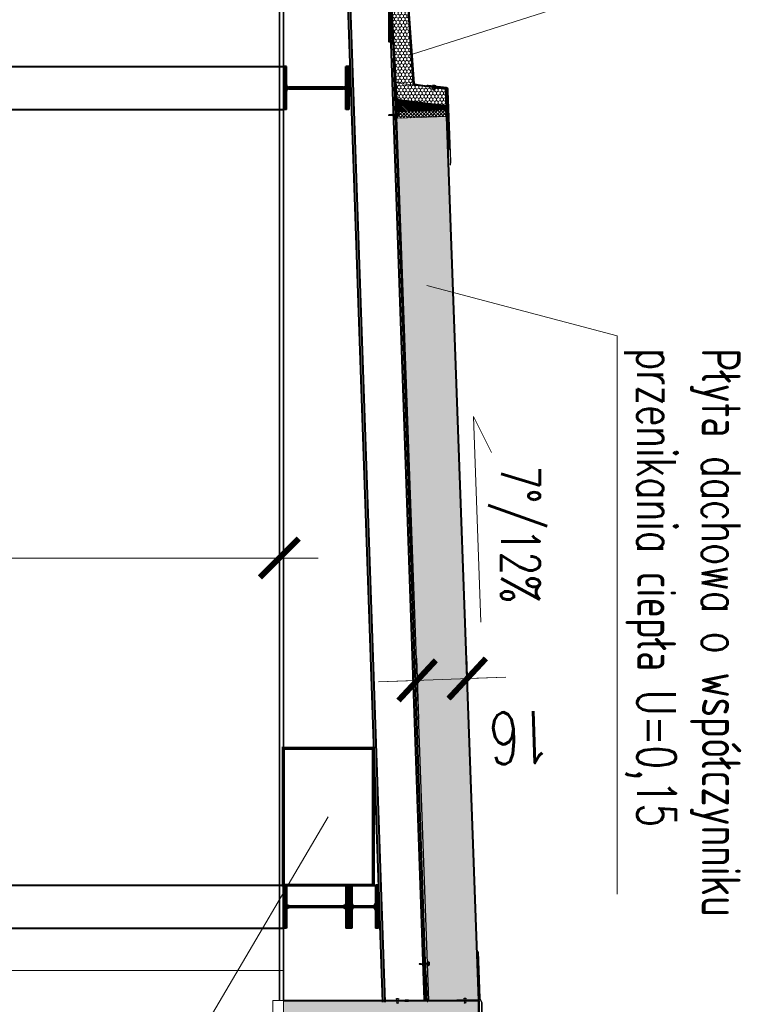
# Model space of a CAD drawing. Header units: inches. Extents: x 0 to 111471, y -105323 to 11070.
# Tile 236 of 256: x 46679 to 46905, y -27865 to -27560. Entities that reach past the tile are written whole.
import ezdxf

# ---------------------------------------------------------------- set-up
doc = ezdxf.new("R2010")
doc.units = ezdxf.units.IN
doc.header["$MEASUREMENT"] = 0
doc.linetypes.add('DASHED', pattern=[19.05, 12.7, -6.35])
for name, color, linetype, lineweight in [('888 opisy', 3, 'Continuous', 0), ('888 sciany', 2, 'Continuous', 35), ('888 widok', 8, 'Continuous', 0), ('888 wymiary', 1, 'Continuous', 0), ('KS_Fastener_sealing', 7, 'Continuous', 13), ('KS_Flashing', 40, 'Continuous', 40), ('KS_Hatch', 8, 'Continuous', 13), ('KS_Main structure', 1, 'Continuous', 40), ('KS_Panel sheet', 5, 'Continuous', 40), ('KS_Secondary structure', 140, 'Continuous', 40), ('KS_Text note', 7, 'Continuous', 13), ('Wymiary', 85, 'Continuous', 18)]:
    doc.layers.add(name, color=color, linetype=linetype, lineweight=lineweight)
doc.layers.add('888 opisy kolorow', color=11, linetype='Continuous')
doc.styles.add('TS 100_opisy', font='romans.shx', dxfattribs={"width": 0.7, "height": 16})
doc.styles.add('TS 100_wymiary', font='romans.shx', dxfattribs={"width": 0.7, "height": 16})
doc.dimstyles.new('Dim Style 100', dxfattribs={"dimtxt": 16, "dimasz": 12, "dimexe": 12, "dimexo": 2, "dimgap": 10, "dimtad": 1, "dimdec": 0, "dimzin": 9, "dimtxsty": 'TS 100_wymiary', "dimblk": 'ARCHTICK', "dimcen": 2.5, "dimdle": 12, "dimclrd": 256, "dimclrt": 2, "dimadec": 0, "dimazin": 2, "dimtfac": 1, "dimtdec": 0, "dimtix": 1, "dimtmove": 2, "dimatfit": 3, "dimfxl": 0, "dimlwd": -1, "dimarcsym": 0})

# ---------------------------------------------------------------- blocks, each defined once
blk = doc.blocks.new('P14')
at = {"layer": 'KS_Flashing'}
blk.add_hatch(color=256, dxfattribs=at).paths.add_polyline_path([(-4.5, 0), (4.5, 0), (4.5, 3), (-4.5, 3)])
blk.add_lwpolyline([(-4.5, 0), (4.5, 0), (4.5, 3), (-4.5, 3)], close=True, dxfattribs=at)
blk = doc.blocks.new('*U1244')
blk.add_lwpolyline([(-1.8, 0), (-1.8, -0.5), (-2.4, -0.9), (-1.8, -1.3), (-1.8, -1.9), (-2.4, -2.3), (-1.8, -2.7), (-1.8, -3.3), (-2.4, -3.7), (-1.8, -4.1), (-1.8, -4.7), (-2.4, -5.1), (-1.8, -5.5), (-1.8, -6.1), (-2.4, -6.5), (-1.8, -6.9), (-1.8, -7.5), (-2.4, -7.9), (-1.8, -8.3), (-1.8, -8.9), (-2.4, -9.3), (-1.8, -9.7), (-1.8, -10.3), (-2.4, -10.7), (-1.8, -11.1), (-1.8, -11.7), (-2.4, -12.1), (-1.8, -12.5), (-1.8, -13.1), (-2.4, -13.5), (-1.8, -13.9), (-1.8, -14.5), (-2.4, -14.9), (-1.8, -15.3), (-1.8, -15.9), (-2.1, -16.1), (-1.8, -16.1), (-1.8, -24.8), (0, -26.1), (1.8, -24.8), (1.8, -15.9), (2.4, -15.4), (1.8, -15), (1.8, -14.5), (2.4, -14), (1.8, -13.6), (1.8, -13.1), (2.4, -12.6), (1.8, -12.2), (1.8, -11.6), (2.4, -11.2), (1.8, -10.8), (1.8, -10.2), (2.4, -9.8), (1.8, -9.4), (1.8, -8.8), (2.4, -8.4), (1.8, -8), (1.8, -7.4), (2.4, -7), (1.8, -6.6), (1.8, -6), (2.4, -5.6), (1.8, -5.2), (1.8, -4.6), (2.4, -4.2), (1.8, -3.8), (1.8, -3.2), (2.4, -2.8), (1.8, -2.4), (1.8, -1.8), (2.4, -1.4), (1.8, -1), (1.8, -0.4), (2.4, 0), (-1.8, 0)])
blk.add_lwpolyline([(-1.8, 0), (-1.8, -0.5), (-2.4, -0.9), (-1.8, -1.3), (-1.8, -1.9), (-2.4, -2.3), (-1.8, -2.7), (-1.8, -3.3), (-2.4, -3.7), (-1.8, -4.1), (-1.8, -4.7), (-2.4, -5.1), (-1.8, -5.5), (-1.8, -6.1), (-2.4, -6.5), (-1.8, -6.9), (-1.8, -7.5), (-2.4, -7.9), (-1.8, -8.3), (-1.8, -8.9), (-2.4, -9.3), (-1.8, -9.7), (-1.8, -10.3), (-2.4, -10.7), (-1.8, -11.1), (-1.8, -11.7), (-2.4, -12.1), (-1.8, -12.5), (-1.8, -13.1), (-2.4, -13.5), (-1.8, -13.9), (-1.8, -14.5), (-2.4, -14.9), (-1.8, -15.3), (-1.8, -15.9), (-2.1, -16.1), (-1.8, -16.1), (-1.8, -24.8), (0, -26.1), (1.8, -24.8), (1.8, -15.9), (2.4, -15.4), (1.8, -15), (1.8, -14.5), (2.4, -14), (1.8, -13.6), (1.8, -13.1), (2.4, -12.6), (1.8, -12.2), (1.8, -11.6), (2.4, -11.2), (1.8, -10.8), (1.8, -10.2), (2.4, -9.8), (1.8, -9.4), (1.8, -8.8), (2.4, -8.4), (1.8, -8), (1.8, -7.4), (2.4, -7), (1.8, -6.6), (1.8, -6), (2.4, -5.6), (1.8, -5.2), (1.8, -4.6), (2.4, -4.2), (1.8, -3.8), (1.8, -3.2), (2.4, -2.8), (1.8, -2.4), (1.8, -1.8), (2.4, -1.4), (1.8, -1), (1.8, -0.4), (2.4, 0), (-1.8, 0)])
at = {"layer": 'KS_Fastener_sealing', "color": 7}
for p, q in [((-2.4, -0.9), (2.4, 0)), ((-2.4, -2.3), (2.4, -1.4)), ((-2.4, -3.7), (2.4, -2.8)), ((-2.4, -5.1), (2.4, -4.2)), ((-2.4, -6.5), (2.4, -5.6)), ((-2.4, -7.9), (2.4, -7)), ((-2.4, -9.3), (2.4, -8.4)), ((-2.4, -10.7), (2.4, -9.8)), ((-2.4, -12.1), (2.4, -11.2)), ((-2.4, -13.5), (2.4, -12.6)), ((-2.4, -14.9), (2.4, -14)), ((-1.2, -16.1), (2.4, -15.4))]:
    blk.add_line(p, q, dxfattribs=at)
for points in [[(-7.2, 2.1), (7.2, 2.1), (7.2, 1.4), (-7.2, 1.4)], [(-7.2, 1.4), (7.2, 1.4), (7.2, 0), (-7.2, 0)], [(-5, 2.6), (5, 2.6), (5, 2.1), (-5, 2.1)], [(-1.8, -2.7), (-2.4, -2.3), (-1.8, -1.9), (1.8, -1), (2.4, -1.4), (1.8, -1.8)], [(-1.8, -4.1), (-2.4, -3.7), (-1.8, -3.3), (1.8, -2.4), (2.4, -2.8), (1.8, -3.2)], [(-1.8, -5.5), (-2.4, -5.1), (-1.8, -4.7), (1.8, -3.8), (2.4, -4.2), (1.8, -4.6)], [(-1.8, -6.9), (-2.4, -6.5), (-1.8, -6.1), (1.8, -5.2), (2.4, -5.6), (1.8, -6)], [(-1.8, -8.3), (-2.4, -7.9), (-1.8, -7.5), (1.8, -6.6), (2.4, -7), (1.8, -7.4)], [(-1.8, -9.7), (-2.4, -9.3), (-1.8, -8.9), (1.8, -8), (2.4, -8.4), (1.8, -8.8)], [(-1.8, -11.1), (-2.4, -10.7), (-1.8, -10.3), (1.8, -9.4), (2.4, -9.8), (1.8, -10.2)], [(-1.8, -12.5), (-2.4, -12.1), (-1.8, -11.7), (1.8, -10.8), (2.4, -11.2), (1.8, -11.6)], [(-1.8, -13.9), (-2.4, -13.5), (-1.8, -13.1), (1.8, -12.2), (2.4, -12.6), (1.8, -13.1)], [(-1.8, -15.3), (-2.4, -14.9), (-1.8, -14.5), (1.8, -13.6), (2.4, -14), (1.8, -14.5)], [(-2.1, -16.1), (-1.8, -15.9), (1.8, -15), (2.4, -15.4), (1.8, -15.9), (0.8, -16.1)]]:
    blk.add_lwpolyline(points, close=True, dxfattribs=at)
for points in [[(2.4, 0), (1.8, -0.4), (-1.8, -1.3), (-2.4, -0.9), (-1.8, -0.5), (0.1, 0)], [(-1.8, -0.5), (-1.8, 0)], [(-1.8, -1.9), (-1.8, -1.3)], [(-1.8, -3.3), (-1.8, -2.7)], [(-1.8, -4.7), (-1.8, -4.1)], [(-1.8, -6.1), (-1.8, -5.5)], [(-1.8, -7.5), (-1.8, -6.9)], [(-1.8, -8.9), (-1.8, -8.3)], [(-1.8, -10.3), (-1.8, -9.7)], [(-1.8, -11.7), (-1.8, -11.1)], [(-1.8, -13.1), (-1.8, -12.5)], [(-1.8, -14.5), (-1.8, -13.9)], [(1.8, -15.9), (1.8, -24.8), (0, -26.1), (-1.8, -24.8), (-1.8, -15.3)], [(1.8, -0.4), (1.8, -1)], [(1.8, -1.8), (1.8, -2.4)], [(1.8, -3.2), (1.8, -3.8)], [(1.8, -4.6), (1.8, -5.2)], [(1.8, -6), (1.8, -6.6)], [(1.8, -7.4), (1.8, -8)], [(1.8, -8.8), (1.8, -9.4)], [(1.8, -10.2), (1.8, -10.8)], [(1.8, -11.6), (1.8, -12.2)], [(1.8, -13.1), (1.8, -13.6)], [(1.8, -14.5), (1.8, -15)]]:
    blk.add_lwpolyline(points, dxfattribs=at)
for points, knots in [([(-4.4, 2.6), (-4.4, 2.7), (-4.4, 2.8), (-4.4, 2.9), (-4.4, 2.9), (-4.4, 5.2), (-4.4, 5.2), (-4.4, 5.7), (-4, 6), (-3.6, 6), (-3.6, 6), (-2.8, 6), (-2.8, 6), (-2.3, 6), (-2, 5.7), (-2, 5.2), (-2, 5.2), (-2, 2.9), (-2, 2.9), (-2, 2.8), (-2, 2.7), (-2, 2.6), (-2, 2.6), (-4.4, 2.6), (-4.4, 2.6)], [0, 0, 0, 0, 1, 1, 1, 2, 2, 2, 3, 3, 3, 4, 4, 4, 5, 5, 5, 6, 6, 6, 7, 7, 7, 8, 8, 8, 8]), ([(3.6, 6), (4, 6), (4.4, 5.7), (4.4, 5.2), (4.4, 5.2), (4.4, 2.9), (4.4, 2.9), (4.4, 2.8), (4.4, 2.7), (4.4, 2.6), (4.4, 2.6), (-2, 2.6), (-2, 2.6), (-2, 2.6), (-4.4, 2.6), (-4.4, 2.6), (-4.4, 2.7), (-4.4, 2.8), (-4.4, 2.9), (-4.4, 2.9), (-4.4, 5.2), (-4.4, 5.2), (-4.4, 5.7), (-4, 6), (-3.6, 6), (-3.6, 6), (3.6, 6), (3.6, 6)], [0, 0, 0, 0, 1, 1, 1, 2, 2, 2, 3, 3, 3, 4, 4, 4, 5, 5, 5, 6, 6, 6, 7, 7, 7, 8, 8, 8, 9, 9, 9, 9]), ([(-1.9, 2.6), (-2, 2.7), (-2, 2.8), (-2, 2.9), (-2, 2.9), (-2, 5.2), (-2, 5.2), (-2, 5.7), (-1.6, 6), (-1.2, 6), (-1.2, 6), (1.2, 6), (1.2, 6), (1.6, 6), (2, 5.7), (2, 5.2), (2, 5.2), (2, 2.9), (2, 2.9), (2, 2.8), (2, 2.7), (1.9, 2.6), (1.9, 2.6), (-1.9, 2.6), (-1.9, 2.6)], [0, 0, 0, 0, 1, 1, 1, 2, 2, 2, 3, 3, 3, 4, 4, 4, 5, 5, 5, 6, 6, 6, 7, 7, 7, 8, 8, 8, 8]), ([(2, 2.6), (2, 2.7), (2, 2.8), (2, 2.9), (2, 2.9), (2, 5.2), (2, 5.2), (2, 5.7), (2.3, 6), (2.8, 6), (2.8, 6), (3.6, 6), (3.6, 6), (4, 6), (4.4, 5.7), (4.4, 5.2), (4.4, 5.2), (4.4, 2.9), (4.4, 2.9), (4.4, 2.8), (4.4, 2.7), (4.4, 2.6), (4.4, 2.6), (2, 2.6), (2, 2.6)], [0, 0, 0, 0, 1, 1, 1, 2, 2, 2, 3, 3, 3, 4, 4, 4, 5, 5, 5, 6, 6, 6, 7, 7, 7, 8, 8, 8, 8])]:
    blk.add_open_spline(points, degree=3, knots=knots, dxfattribs=at)
blk.add_open_spline([(1.8, -16.8), (1.8, -16.8), (0, -22.6), (0, -26.1)], degree=3, dxfattribs=at)
blk = doc.blocks.new('*U1246')
for p, q in [((-5, 0), (5, 0)), ((-2.4, 12.1), (-2.4, 0)), ((2.4, 12.1), (-2.4, 12.1)), ((2.4, 12.1), (2.4, 0))]:
    blk.add_line(p, q)
blk.add_arc((0, 9.5), 10.7, 242.1929, 297.8071)
blk.add_ellipse((0, 13), major_axis=(-3, 0), ratio=0.5, start_param=2.498092, end_param=6.926686)
blk = doc.blocks.new('A$C7D934496')
at = {"layer": 'KS_Flashing'}
blk.add_hatch(color=256, dxfattribs=at).paths.add_polyline_path([(-188.8, 15.5), (-188.8, 13.5), (-7.7, 7.2, -0.373885), (0, 0), (5.4, -51), (7.4, -50.8), (2, 0.2, 0.373885), (-7.6, 9.2)])
for p, q in [((-188.9, 13.5), (-7.7, 7.2)), ((-188.8, 15.5), (-7.6, 9.2)), ((-188.8, 15.5), (-188.8, 13.5)), ((0, 0), (5.4, -51)), ((2, 0.2), (7.4, -50.8)), ((7.4, -50.8), (5.4, -51))]:
    blk.add_line(p, q, dxfattribs=at)
for radius in [8, 10]:
    blk.add_arc((-8, -0.8), radius, 6, 88, dxfattribs=at)
blk = doc.blocks.new('*U1251')
blk.add_lwpolyline([(-1.8, 0), (-1.8, -0.4), (-2.5, -0.8), (-1.8, -1.3), (-1.8, -1.8), (-2.5, -2.2), (-1.8, -2.7), (-1.8, -3.2), (-2.5, -3.6), (-1.8, -4.1), (-1.9, -4.6), (-2.5, -5.1), (-1.9, -5.5), (-1.9, -6), (-2.6, -6.5), (-1.9, -6.9), (-1.9, -7.4), (-2.6, -7.9), (-1.9, -8.3), (-1.9, -8.8), (-2.6, -9.3), (-2, -9.7), (-2, -10.2), (-2.7, -10.7), (-2, -11.1), (-2, -11.6), (-2.7, -12.1), (-2, -12.5), (-2, -13), (-2.7, -13.5), (-2, -13.9), (-2, -14.4), (-2.7, -14.9), (-2.1, -15.3), (-2.1, -15.8), (-2.4, -16.1), (-2.1, -16.1), (-2.3, -24.8), (-0.5, -26.1), (1.3, -24.9), (1.4, -15.9), (2.1, -15.5), (1.5, -15), (1.5, -14.5), (2.2, -14.1), (1.5, -13.6), (1.5, -13.1), (2.2, -12.7), (1.5, -12.2), (1.5, -11.7), (2.2, -11.3), (1.5, -10.8), (1.6, -10.3), (2.3, -9.9), (1.6, -9.4), (1.6, -8.9), (2.3, -8.5), (1.6, -8), (1.6, -7.5), (2.3, -7.1), (1.6, -6.6), (1.6, -6.1), (2.3, -5.7), (1.7, -5.2), (1.7, -4.7), (2.4, -4.2), (1.7, -3.8), (1.7, -3.3), (2.4, -2.8), (1.7, -2.4), (1.7, -1.9), (2.4, -1.4), (1.7, -1), (1.7, -0.5), (2.4, 0), (-1.8, 0)])
blk.add_lwpolyline([(-1.8, 0), (-1.8, -0.4), (-2.5, -0.8), (-1.8, -1.3), (-1.8, -1.8), (-2.5, -2.2), (-1.8, -2.7), (-1.8, -3.2), (-2.5, -3.6), (-1.8, -4.1), (-1.9, -4.6), (-2.5, -5.1), (-1.9, -5.5), (-1.9, -6), (-2.6, -6.5), (-1.9, -6.9), (-1.9, -7.4), (-2.6, -7.9), (-1.9, -8.3), (-1.9, -8.8), (-2.6, -9.3), (-2, -9.7), (-2, -10.2), (-2.7, -10.7), (-2, -11.1), (-2, -11.6), (-2.7, -12.1), (-2, -12.5), (-2, -13), (-2.7, -13.5), (-2, -13.9), (-2, -14.4), (-2.7, -14.9), (-2.1, -15.3), (-2.1, -15.8), (-2.4, -16.1), (-2.1, -16.1), (-2.3, -24.8), (-0.5, -26.1), (1.3, -24.9), (1.4, -15.9), (2.1, -15.5), (1.5, -15), (1.5, -14.5), (2.2, -14.1), (1.5, -13.6), (1.5, -13.1), (2.2, -12.7), (1.5, -12.2), (1.5, -11.7), (2.2, -11.3), (1.5, -10.8), (1.6, -10.3), (2.3, -9.9), (1.6, -9.4), (1.6, -8.9), (2.3, -8.5), (1.6, -8), (1.6, -7.5), (2.3, -7.1), (1.6, -6.6), (1.6, -6.1), (2.3, -5.7), (1.7, -5.2), (1.7, -4.7), (2.4, -4.2), (1.7, -3.8), (1.7, -3.3), (2.4, -2.8), (1.7, -2.4), (1.7, -1.9), (2.4, -1.4), (1.7, -1), (1.7, -0.5), (2.4, 0), (-1.8, 0)])
at = {"layer": 'KS_Fastener_sealing', "color": 7}
for p, q in [((-2.7, -10.7), (2.3, -9.9)), ((-2.7, -12.1), (2.2, -11.3)), ((-2.7, -13.5), (2.2, -12.7)), ((-2.7, -14.9), (2.2, -14.1)), ((-2.6, -6.5), (2.3, -5.7)), ((-2.6, -7.9), (2.3, -7.1)), ((-2.6, -9.3), (2.3, -8.5)), ((-2.5, -0.8), (2.4, 0)), ((-2.5, -2.2), (2.4, -1.4)), ((-2.5, -3.6), (2.4, -2.8)), ((-2.5, -5.1), (2.4, -4.2)), ((-1.6, -16.1), (2.1, -15.5))]:
    blk.add_line(p, q, dxfattribs=at)
for points in [[(-7.1, 1.6), (7.2, 1.3), (7.2, -0.1), (-7.2, 0.1)], [(-7.1, 2.3), (7.2, 2), (7.2, 1.3), (-7.1, 1.6)], [(-5, 2.7), (5.1, 2.5), (5.1, 2), (-5, 2.2)], [(-2, -11.1), (-2.7, -10.7), (-2, -10.2), (1.6, -9.4), (2.3, -9.9), (1.6, -10.3)], [(-2, -12.5), (-2.7, -12.1), (-2, -11.6), (1.5, -10.8), (2.2, -11.3), (1.5, -11.7)], [(-2, -13.9), (-2.7, -13.5), (-2, -13), (1.5, -12.2), (2.2, -12.7), (1.5, -13.1)], [(-2.1, -15.3), (-2.7, -14.9), (-2, -14.4), (1.5, -13.6), (2.2, -14.1), (1.5, -14.5)], [(-1.9, -6.9), (-2.6, -6.5), (-1.9, -6), (1.7, -5.2), (2.3, -5.7), (1.6, -6.1)], [(-1.9, -8.3), (-2.6, -7.9), (-1.9, -7.4), (1.6, -6.6), (2.3, -7.1), (1.6, -7.5)], [(-2, -9.7), (-2.6, -9.3), (-1.9, -8.8), (1.6, -8), (2.3, -8.5), (1.6, -8.9)], [(-1.8, -2.7), (-2.5, -2.2), (-1.8, -1.8), (1.7, -1), (2.4, -1.4), (1.7, -1.9)], [(-1.8, -4.1), (-2.5, -3.6), (-1.8, -3.2), (1.7, -2.4), (2.4, -2.8), (1.7, -3.3)], [(-1.9, -5.5), (-2.5, -5.1), (-1.9, -4.6), (1.7, -3.8), (2.4, -4.2), (1.7, -4.7)], [(-2.4, -16.1), (-2.1, -15.8), (1.5, -15), (2.1, -15.5), (1.4, -15.9), (0.4, -16.1)]]:
    blk.add_lwpolyline(points, close=True, dxfattribs=at)
for points in [[(-1.8, -0.4), (-1.8, 0)], [(2.4, 0), (1.7, -0.5), (-1.8, -1.3), (-2.5, -0.8), (-1.8, -0.4), (0.1, 0)], [(1.4, -15.9), (1.3, -24.9), (-0.5, -26.1), (-2.3, -24.8), (-2.1, -15.3)], [(-2, -10.2), (-2, -9.7)], [(-2, -11.6), (-2, -11.1)], [(-2, -13), (-2, -12.5)], [(-2, -14.4), (-2, -13.9)], [(-1.9, -4.6), (-1.8, -4.1)], [(-1.9, -6), (-1.9, -5.5)], [(-1.9, -7.4), (-1.9, -6.9)], [(-1.9, -8.8), (-1.9, -8.3)], [(-1.8, -1.8), (-1.8, -1.3)], [(-1.8, -3.2), (-1.8, -2.7)], [(1.6, -10.3), (1.5, -10.8)], [(1.5, -11.7), (1.5, -12.2)], [(1.5, -13.1), (1.5, -13.6)], [(1.5, -14.5), (1.5, -15)], [(1.6, -6.1), (1.6, -6.6)], [(1.6, -7.5), (1.6, -8)], [(1.6, -8.9), (1.6, -9.4)], [(1.7, -0.5), (1.7, -1)], [(1.7, -1.9), (1.7, -2.4)], [(1.7, -3.3), (1.7, -3.8)], [(1.7, -4.7), (1.7, -5.2)]]:
    blk.add_lwpolyline(points, dxfattribs=at)
for points, knots in [([(-4.4, 2.7), (-4.3, 2.8), (-4.3, 2.9), (-4.3, 3), (-4.3, 3), (-4.3, 5.3), (-4.3, 5.3), (-4.3, 5.7), (-3.9, 6.1), (-3.5, 6.1), (-3.5, 6.1), (-2.7, 6.1), (-2.7, 6.1), (-2.2, 6.1), (-1.9, 5.7), (-1.9, 5.3), (-1.9, 5.3), (-1.9, 2.9), (-1.9, 2.9), (-1.9, 2.8), (-1.9, 2.7), (-2, 2.7), (-2, 2.7), (-4.4, 2.7), (-4.4, 2.7)], [0, 0, 0, 0, 1, 1, 1, 2, 2, 2, 3, 3, 3, 4, 4, 4, 5, 5, 5, 6, 6, 6, 7, 7, 7, 8, 8, 8, 8]), ([(3.7, 5.9), (4.1, 5.9), (4.5, 5.6), (4.5, 5.1), (4.5, 5.1), (4.4, 2.8), (4.4, 2.8), (4.4, 2.7), (4.4, 2.6), (4.5, 2.5), (4.5, 2.5), (-2, 2.7), (-2, 2.7), (-2, 2.7), (-4.4, 2.7), (-4.4, 2.7), (-4.3, 2.8), (-4.3, 2.9), (-4.3, 3), (-4.3, 3), (-4.3, 5.3), (-4.3, 5.3), (-4.3, 5.7), (-3.9, 6.1), (-3.5, 6.1), (-3.5, 6.1), (3.7, 5.9), (3.7, 5.9)], [0, 0, 0, 0, 1, 1, 1, 2, 2, 2, 3, 3, 3, 4, 4, 4, 5, 5, 5, 6, 6, 6, 7, 7, 7, 8, 8, 8, 9, 9, 9, 9]), ([(-1.9, 2.7), (-1.9, 2.7), (-1.9, 2.8), (-1.9, 2.9), (-1.9, 2.9), (-1.9, 5.3), (-1.9, 5.3), (-1.9, 5.7), (-1.5, 6), (-1.1, 6), (-1.1, 6), (1.3, 6), (1.3, 6), (1.8, 6), (2.1, 5.6), (2.1, 5.2), (2.1, 5.2), (2, 2.8), (2, 2.8), (2, 2.8), (2, 2.7), (2, 2.6), (2, 2.6), (-1.9, 2.7), (-1.9, 2.7)], [0, 0, 0, 0, 1, 1, 1, 2, 2, 2, 3, 3, 3, 4, 4, 4, 5, 5, 5, 6, 6, 6, 7, 7, 7, 8, 8, 8, 8]), ([(2.1, 2.6), (2.1, 2.7), (2, 2.8), (2, 2.8), (2, 2.8), (2.1, 5.2), (2.1, 5.2), (2.1, 5.6), (2.5, 6), (2.9, 6), (2.9, 6), (3.7, 5.9), (3.7, 5.9), (4.1, 5.9), (4.5, 5.6), (4.5, 5.1), (4.5, 5.1), (4.4, 2.8), (4.4, 2.8), (4.4, 2.7), (4.4, 2.6), (4.5, 2.5), (4.5, 2.5), (2.1, 2.6), (2.1, 2.6)], [0, 0, 0, 0, 1, 1, 1, 2, 2, 2, 3, 3, 3, 4, 4, 4, 5, 5, 5, 6, 6, 6, 7, 7, 7, 8, 8, 8, 8])]:
    blk.add_open_spline(points, degree=3, knots=knots, dxfattribs=at)
blk.add_open_spline([(1.4, -16.8), (1.4, -16.8), (-0.4, -22.6), (-0.5, -26.1)], degree=3, dxfattribs=at)
blk = doc.blocks.new('_ArchTick')
at = {"layer": 'Wymiary', "color": 0, "const_width": 0.15}
blk.add_lwpolyline([(-0.5, -0.5), (0.5, 0.5)], dxfattribs=at)
blk = doc.blocks.new('*D1281')
at = {"layer": '888 wymiary', "color": 0, "lineweight": -2, "ltscale": 0.01}
for p, q in [((46499.66, -27744.11), (46499.66, -27714.75)), ((46759.66, -27744.11), (46759.66, -27714.75))]:
    blk.add_line(p, q, dxfattribs=at)
at = {"layer": '888 wymiary', "ltscale": 0.01}
blk.add_line((46771.66, -27726.75), (46487.66, -27726.75), dxfattribs=at)
at = {"layer": 'Defpoints', "color": 0}
for p in [(46499.66, -27726.75), (46499.66, -27746.11), (46759.66, -27746.11)]:
    blk.add_point(p, dxfattribs=at)
at = {"layer": '888 wymiary', "linetype": 'ByBlock', "xscale": 12, "yscale": 12, "zscale": 12, "rotation": 180}
blk.add_blockref('_ArchTick', (46499.66, -27726.75), dxfattribs=at)
at = {"layer": '888 wymiary', "linetype": 'ByBlock', "xscale": 12, "yscale": 12, "zscale": 12}
blk.add_blockref('_ArchTick', (46759.66, -27726.75), dxfattribs=at)
at = {"layer": '888 wymiary', "color": 2, "ltscale": 0.01, "insert": (46629.66, -27708.75), "char_height": 16, "attachment_point": 5, "style": 'TS 100_wymiary'}
blk.add_mtext('260', dxfattribs=at)
blk = doc.blocks.new('*D1282')
at = {"layer": '888 wymiary', "color": 0, "lineweight": -2, "ltscale": 0.01}
for p, q in [((46802.07, -27757.68), (46802.76, -27776.59)), ((46817.57, -27757.12), (46818.25, -27776.03))]:
    blk.add_line(p, q, dxfattribs=at)
at = {"layer": '888 wymiary', "ltscale": 0.01}
for p, q in [((46829.81, -27763.6), (46790.33, -27765.03)), ((46817.82, -27764.03), (46829.81, -27763.6)), ((46802.32, -27764.6), (46790.33, -27765.03))]:
    blk.add_line(p, q, dxfattribs=at)
at = {"layer": 'Defpoints', "color": 0}
for p in [(46802, -27755.68), (46817.49, -27755.12), (46802.32, -27764.6)]:
    blk.add_point(p, dxfattribs=at)
at = {"layer": '888 wymiary', "linetype": 'ByBlock', "xscale": 12, "yscale": 12, "zscale": 12}
for p, rotation in [((46802.32, -27764.6), 2.071557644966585), ((46817.82, -27764.03), 182.0715576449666)]:
    blk.add_blockref('_ArchTick', p, dxfattribs=dict(at, rotation=rotation))
at = {"layer": '888 wymiary', "color": 2, "ltscale": 0.01, "insert": (46834.17, -27782.3), "char_height": 16, "attachment_point": 5, "rotation": 182.0716, "style": 'TS 100_wymiary'}
blk.add_mtext('16', dxfattribs=at)
blk = doc.blocks.new('G$C8031A222')
at = {"layer": 'KS_Main structure'}
h = blk.add_hatch(dxfattribs=at)
h.set_pattern_fill('ANSI31', color=256, scale=0.1, angle=180, style=0)
h.set_pattern_definition([(45, (-158.81015, -50.2616), (-0.2245064, 0.2245064), [])])
edge = h.paths.add_edge_path()
edge.add_line((0, -20.3), (0, -19.37))
edge.add_line((0, -19.37), (-5.63, -19.37))
edge.add_arc((-5.63, -18.61), 0.76, 180, 270, ccw=False)
edge.add_line((-6.39, -18.61), (-6.39, -1.69))
edge.add_arc((-5.63, -1.69), 0.76, 90, 180, ccw=False)
edge.add_line((-5.63, -0.93), (0, -0.93))
edge.add_line((0, -0.93), (0, 0))
edge.add_line((0, 0), (-13.3, 0))
edge.add_line((-13.3, 0), (-13.3, -0.93))
edge.add_line((-13.3, -0.93), (-7.67, -0.93))
edge.add_arc((-7.67, -1.69), 0.76, 360, 90, ccw=False)
edge.add_line((-6.91, -1.69), (-6.91, -18.61))
edge.add_arc((-7.67, -18.61), 0.76, 270, 360, ccw=False)
edge.add_line((-7.67, -19.37), (-13.3, -19.37))
edge.add_line((-13.3, -19.37), (-13.3, -20.3))
edge.add_line((-13.3, -20.3), (0, -20.3))
for p, q in [((-13.3, 0), (0, 0)), ((-13.3, 0), (-13.3, -0.93)), ((-7.67, -0.93), (-13.3, -0.93)), ((-6.91, -1.69), (-6.91, -18.61)), ((-6.39, -18.61), (-6.39, -1.69)), ((0, -0.93), (-5.63, -0.93)), ((-7.67, -19.37), (-13.3, -19.37)), ((-13.3, -19.37), (-13.3, -20.3)), ((-13.3, -20.3), (0, -20.3)), ((0, -19.37), (-5.63, -19.37))]:
    blk.add_line(p, q, dxfattribs=at)
for points in [[(0, 0), (0, -0.93)], [(0, -19.37), (0, -20.3)]]:
    blk.add_lwpolyline(points, dxfattribs=at)
for centre, start, end in [((-7.67, -1.69), 0, 90), ((-5.63, -1.69), 90, 180), ((-7.67, -18.61), 270, 0), ((-5.63, -18.61), 180, 270)]:
    blk.add_arc(centre, 0.76, start, end, dxfattribs=at)

msp = doc.modelspace()

# ---------------------------------------------------------------- hatches: boundary and pattern name
at = {"layer": 'KS_Fastener_sealing'}
h = msp.add_hatch(dxfattribs=at)
h.set_pattern_fill('ANSI37', color=252, scale=0.03, angle=174, style=0)
h.set_pattern_definition([(231, (46823.75431, -27253.25207), (0.074023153, -0.059942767), []), (321, (46823.75431, -27253.25207), (0.059942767, 0.074023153), [])])
h.paths.add_polyline_path([(46808.162, -27580.903), (46808.151, -27581.003), (46805.788, -27580.754), (46805.798, -27580.655)])
h = msp.add_hatch(dxfattribs=at)
h.set_pattern_fill('ANSI37', color=252, scale=0.03, angle=92, style=0)
h.set_pattern_definition([(313, (46740.16092, -27298.34309), (0.06966144, 0.064960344), []), (43, (46740.16092, -27298.34309), (-0.064960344, 0.06966144), [])])
h.paths.add_polyline_path([(46811.834, -27584.562), (46811.734, -27584.566), (46811.651, -27582.19), (46811.751, -27582.187)])
at = {"layer": 'KS_Hatch'}
h = msp.add_hatch(dxfattribs=at)
h.set_pattern_fill('ANSI31', color=256, scale=0.05, angle=270)
h.set_pattern_definition([(135, (46858.69284, -27417.6566), (-0.1122532, -0.1122532), [])])
edge = h.paths.add_edge_path()
edge.add_line((46786.663, -27552.379), (46793.383, -27552.379))
edge.add_arc((46793.383, -27552.859), 0.48, 360, 90, ccw=False)
edge.add_line((46793.863, -27552.859), (46793.859, -27567.079))
edge.add_line((46793.859, -27567.079), (46793.623, -27567.079))
edge.add_line((46793.623, -27567.079), (46793.623, -27552.859))
edge.add_arc((46793.383, -27552.859), 0.24, 0, 90)
edge.add_line((46793.383, -27552.619), (46786.663, -27552.619))
edge.add_line((46786.663, -27552.619), (46786.663, -27552.379))
h = msp.add_hatch(dxfattribs=at)
h.set_pattern_fill('HONEY', color=256, scale=0.2, angle=90, style=0)
h.set_pattern_definition([(270, (47233.61345, -18658.66226), (0.54992613, -0.9525), [0.635, -1.27]), (30, (47233.61345, -18658.66226), (0.549926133, 0.952499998), [0.635, -1.27]), (330, (47233.61345, -18658.66226), (1.09985226, -2e-09), [-1.27, 0.635])])
h.paths.add_polyline_path([(46797.63, -27552.215), (46799.143, -27552.215), (46799.143, -27552.638), (46801.15, -27579.708), (46801.189, -27580.288), (46795.677, -27579.722), (46794.093, -27552.215)])
h = msp.add_hatch(dxfattribs=at)
h.set_pattern_fill('HONEY', color=256, scale=0.2, angle=90, style=0)
h.set_pattern_definition([(270, (47232.2903, -18658.70846), (0.54992613, -0.9525), [0.635, -1.27]), (30, (47232.2903, -18658.70846), (0.549926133, 0.952499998), [0.635, -1.27]), (330, (47232.2903, -18658.70846), (1.09985226, -2e-09), [-1.27, 0.635])])
h.paths.add_polyline_path([(46811.445, -27586.77), (46811.236, -27581.738), (46795.677, -27579.722), (46795.968, -27584.77), (46796.224, -27584.803)])
h = msp.add_hatch(dxfattribs=at)
h.set_pattern_fill('AR-SAND', color=256, scale=0.05, angle=90, style=0)
h.set_pattern_definition([(307.5, (46701.3706, -27176.1414), (2.447066, 0.080002), [0, -1.9304, 0, -2.159, 0, -2.06375]), (277.5, (46701.3706, -27176.1414), (3.584126, -2.247616), [0, -1.0414, 0, -1.7399, 0, -0.66675]), (237.5, (46701.3706, -27174.5793), (0.007186, -3.954962), [0, -0.635, 0, -2.286, 0, -2.9845]), (227.5, (46701.3706, -27174.5793), (1.114647, -3.817782), [0, -0.3175, 0, -1.4986, 0, -1.7145])])
h.paths.add_polyline_path([(46795.847, -27585.186), (46795.76, -27585.279), (46795.806, -27586.165), (46801.911, -27585.952), (46798.719, -27585.596), (46796.388, -27585.169)])
h = msp.add_hatch(dxfattribs=at)
h.set_pattern_fill('PLASTY', color=256, scale=0.37, style=0)
h.set_pattern_definition([(315, (1420.54815, 9085.91485), (0.224506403, 0.224506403), [])])
h.paths.add_polyline_path([(46796.098, -27588.697), (46811.463, -27588.156), (46811.413, -27586.766), (46795.968, -27584.77)])
h = msp.add_hatch(dxfattribs=at)
h.set_pattern_fill('PLASTY', color=256, scale=0.37, style=0)
h.set_pattern_definition([(45, (-213.9775, -726.803), (-0.523259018, 0.523259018), []), (135, (-213.9775, -726.803), (-0.523259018, -0.523259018), [])])
h.paths.add_polyline_path([(46795.973, -27588.697), (46796.043, -27590.696), (46811.536, -27590.155), (46811.463, -27588.156)])
h = msp.add_hatch(dxfattribs=at)
h.set_pattern_fill('HONEY', color=256, scale=0.2, angle=90, style=0)
h.set_pattern_definition([(270, (1032.29715, 8409.80287), (0.549926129, -0.9525), [0.635, -1.27]), (30, (1032.29715, 8409.80287), (0.5499261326, 0.952499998), [0.635, -1.27]), (330, (1032.29715, 8409.80287), (1.0998522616, -2e-09), [-1.27, 0.635])])
h.paths.add_polyline_path([(46811.536, -27590.155), (46796.043, -27590.696), (46805.903, -27863.57), (46816.914, -27863.27), (46816.904, -27862.994), (46816.644, -27863.003, -0.2475408), (46817.644, -27862.968), (46817.384, -27862.977), (46817.394, -27863.27), (46821.076, -27863.27, -0.1823113), (46821.406, -27863.395)])
h = msp.add_hatch(dxfattribs=at)
h.set_pattern_fill('HONEY', color=256, scale=0.2, angle=90, style=0)
h.set_pattern_definition([(270, (46879.58543, -18992.2464), (0.54992613, -0.9525), [0.635, -1.27]), (30, (46879.58543, -18992.2464), (0.549926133, 0.952499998), [0.635, -1.27]), (330, (46879.58543, -18992.2464), (1.09985226, -2e-09), [-1.27, 0.635])])
h.paths.add_polyline_path([(46760.906, -27863.57), (46760.906, -27870.27), (46821.413, -27870.27), (46821.413, -27863.57)])
at = {"layer": 'KS_Main structure'}
h = msp.add_hatch(dxfattribs=at)
h.set_pattern_fill('ANSI31', color=256, scale=0.1, angle=270, style=0)
h.set_pattern_definition([(45, (-45813.56463, 27373.85048), (-0.224506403, 0.224506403), [])])
h.paths.add_polyline_path([(46789.416, -27833.571, -0.4142136), (46788.656, -27834.331), (46782.896, -27834.331, -0.4142136), (46782.136, -27833.571), (46782.136, -27827.941), (46781.206, -27827.941), (46781.206, -27841.241), (46782.136, -27841.241), (46782.136, -27835.611, -0.4142136), (46782.896, -27834.851), (46788.656, -27834.851, -0.4142136), (46789.416, -27835.611), (46789.416, -27841.241), (46790.346, -27841.241), (46790.346, -27827.941), (46789.416, -27827.941)])

# ---------------------------------------------------------------- linework, layer by layer
at = {"layer": '888 opisy'}
for points in [[(46852.434, -27403.083), (46852.434, -27554.526), (46800.841, -27570.865)], [(46805.365, -27642.448), (46864.228, -27657.974), (46864.228, -27830.734)], [(46822.005, -27746.597), (46819.756, -27683.018), (46825.371, -27694.135)], [(46703.181, -28029.053), (46703.181, -27928.461), (46774.82, -27806.776)]]:
    msp.add_lwpolyline(points, dxfattribs=at)
at = {"layer": '888 opisy kolorow', "ltscale": 0.01}
msp.add_lwpolyline([(46805.903, -27863.57), (46795.818, -27584.755)], dxfattribs=at)
at = {"layer": '888 sciany'}
for points in [[(46759.656, -27552.378), (46759.656, -27863.57)], [(46760.906, -27552.378), (46760.906, -27863.57)]]:
    msp.add_lwpolyline(points, dxfattribs=at)
at = {"layer": '888 widok', "linetype": 'DASHED', "ltscale": 0.5, "const_width": 1}
msp.add_lwpolyline([(46788.734, -27785.611), (46788.734, -27827.941), (46760.906, -27827.941), (46760.906, -27785.611)], close=True, dxfattribs=at)
at = {"layer": '888 widok', "ltscale": 0.01}
for points in [[(46499.656, -27854.361), (46760.906, -27854.361)], [(46760.906, -27863.57), (46757.656, -27863.57), (46757.656, -27870.57), (46760.906, -27870.57)], [(46760.906, -27863.57), (46760.906, -27870.57)]]:
    msp.add_lwpolyline(points, dxfattribs=at)
at = {"layer": 'KS_Fastener_sealing'}
for p, q in [((46801.189, -27580.288), (46799.314, -27552.215)), ((46795.677, -27579.722), (46811.236, -27581.738)), ((46811.236, -27581.738), (46811.445, -27586.77)), ((46795.968, -27584.77), (46811.445, -27586.77))]:
    msp.add_line(p, q, dxfattribs=at)
for points in [[(46808.162, -27580.903), (46808.151, -27581.003), (46805.788, -27580.754), (46805.798, -27580.655), (46808.162, -27580.903)], [(46811.834, -27584.562), (46811.734, -27584.566), (46811.651, -27582.19), (46811.751, -27582.187), (46811.834, -27584.562)]]:
    msp.add_lwpolyline(points, dxfattribs=at)
at = {"layer": 'KS_Flashing'}
for p, q in [((46793.953, -27552.378), (46795.818, -27584.755)), ((46794.103, -27552.378), (46795.968, -27584.77))]:
    msp.add_line(p, q, dxfattribs=at)
at = {"layer": 'KS_Flashing', "linetype": 'Continuous', "const_width": 0.1}
for points in [[(46805.352, -27851.735), (46805.3, -27850.236), (46805, -27850.246), (46805.467, -27863.511), (46795.458, -27863.537), (46795.469, -27863.837), (46796.968, -27863.785)], [(46821.701, -27863.77), (46821.701, -27870.737), (46827.432, -27873.537), (46815.33, -27873.537), (46816.826, -27872.389)]]:
    msp.add_lwpolyline(points, dxfattribs=at)
at = {"layer": 'KS_Hatch'}
for p, q in [((46795.973, -27588.697), (46811.51, -27588.155)), ((46796.043, -27590.696), (46811.58, -27590.153)), ((46805.146, -27854.416), (46805.485, -27864.126)), ((46821.413, -27863.57), (46821.362, -27862.098))]:
    msp.add_line(p, q, dxfattribs=at)
at = {"layer": 'KS_Hatch', "linetype": 'DASHED', "const_width": 0.15}
msp.add_lwpolyline([(46812.598, -27605.176), (46812.723, -27604.211), (46811.851, -27582.187), (46811.851, -27581.663, 0.383864), (46811.381, -27581.141), (46805.677, -27580.542, 0.1667559), (46805.535, -27580.574), (46805.068, -27580.865, -0.1652744), (46804.959, -27580.89), (46801.546, -27580.122, -0.3855191), (46801.389, -27579.948), (46799.514, -27552.59, -0.4142136), (46799.689, -27552.415), (46821.024, -27552.415)], format="xyb", dxfattribs=at)
at = {"layer": 'KS_Hatch'}
for points in [[(46812.523, -27605.167), (46812.647, -27604.207), (46811.776, -27582.188), (46811.776, -27581.663, 0.383864), (46811.373, -27581.216), (46805.67, -27580.616, 0.1667559), (46805.575, -27580.638), (46805.108, -27580.928, -0.1652744), (46804.951, -27580.965), (46801.539, -27580.197, -0.3855191), (46801.314, -27579.948), (46799.439, -27552.59, -0.4142136), (46799.689, -27552.34), (46821.057, -27552.34)], [(46812.672, -27605.186), (46812.798, -27604.214), (46811.926, -27582.186), (46811.926, -27581.663, 0.383864), (46811.388, -27581.066), (46805.685, -27580.467, 0.1667559), (46805.496, -27580.511), (46805.029, -27580.801, -0.1652744), (46804.966, -27580.815), (46801.554, -27580.048, -0.3855191), (46801.464, -27579.948), (46799.589, -27552.59, -0.4142136), (46799.689, -27552.49), (46821.024, -27552.49)], [(46821.082, -27848.61), (46821.576, -27862.927, 0.0735855), (46821.593, -27863.037), (46822.194, -27864.279), (46822.194, -27870.405)], [(46822.474, -27870.405), (46822.474, -27864.253, 0.0735855), (46822.47, -27864.224), (46821.861, -27862.956, -0.0735855), (46821.856, -27862.927), (46821.362, -27848.61), (46821.082, -27848.61)]]:
    msp.add_lwpolyline(points, format="xyb", dxfattribs=at)
at = {"layer": 'KS_Hatch', "linetype": 'DASHED', "const_width": 0.2}
msp.add_lwpolyline([(46821.222, -27848.61), (46821.721, -27862.977), (46822.33, -27864.244), (46822.33, -27870.405)], dxfattribs=at)
at = {"layer": 'KS_Main structure'}
for p, q in [((46791.719, -27864.154), (46780.831, -27552.378)), ((46792.408, -27864.13), (46781.522, -27552.378)), ((46804.571, -27863.461), (46794.037, -27561.794)), ((46805.261, -27863.437), (46795.084, -27572.018)), ((46499.656, -27574.708), (46761.159, -27574.708)), ((46499.656, -27588.008), (46761.159, -27588.008)), ((46499.656, -27827.941), (46761.159, -27827.941)), ((46781.206, -27841.241), (46781.206, -27827.941)), ((46782.136, -27827.941), (46782.136, -27833.571)), ((46789.416, -27827.941), (46789.416, -27833.571)), ((46790.346, -27841.241), (46790.346, -27827.941)), ((46782.136, -27835.611), (46782.136, -27841.241)), ((46782.896, -27834.331), (46788.656, -27834.331)), ((46788.656, -27834.851), (46782.896, -27834.851)), ((46789.416, -27835.611), (46789.416, -27841.241)), ((46499.656, -27841.241), (46761.159, -27841.241)), ((46782.136, -27841.241), (46781.206, -27841.241)), ((46790.346, -27841.241), (46789.416, -27841.241))]:
    msp.add_line(p, q, dxfattribs=at)
for points in [[(46782.136, -27827.941), (46781.206, -27827.941)], [(46790.346, -27827.941), (46789.416, -27827.941)]]:
    msp.add_lwpolyline(points, dxfattribs=at)
for centre, start, end in [((46782.896, -27833.571), 180, 270), ((46788.656, -27833.571), 270, 0), ((46782.896, -27835.611), 90, 180), ((46788.656, -27835.611), 0, 90)]:
    msp.add_arc(centre, 0.76, start, end, dxfattribs=at)
at = {"layer": 'KS_Panel sheet', "linetype": 'Continuous'}
for points in [[(46815.681, -27870.57), (46821.413, -27870.57), (46821.413, -27863.57), (46811.231, -27581.725), (46801.189, -27580.288), (46799.325, -27552.378), (46821.057, -27552.378)], [(46760.906, -27863.57), (46821.413, -27863.57), (46821.413, -27870.57), (46760.906, -27870.57)]]:
    msp.add_lwpolyline(points, dxfattribs=at)
at = {"layer": 'KS_Secondary structure', "color": 140, "linetype": 'Continuous'}
msp.add_lwpolyline([(46786.663, -27552.379), (46793.383, -27552.379, -0.4142136), (46793.863, -27552.859), (46793.859, -27567.079), (46793.623, -27567.079), (46793.623, -27552.859, 0.4142136), (46793.383, -27552.619), (46786.663, -27552.619), (46786.663, -27552.379)], format="xyb", dxfattribs=at)
at = {"layer": 'KS_Secondary structure', "linetype": 'Continuous', "lineweight": -2, "const_width": 0.1}
msp.add_lwpolyline([(46814.576, -27863.27), (46821.076, -27863.27, -0.4142136), (46821.576, -27863.77), (46821.576, -27870.57)], format="xyb", dxfattribs=at)
at = {"layer": 'KS_Text note'}
for p, q in [((46795.968, -27584.77), (46796.097, -27588.693)), ((46811.51, -27588.155), (46811.445, -27586.77))]:
    msp.add_line(p, q, dxfattribs=at)

# ---------------------------------------------------------------- block references
at = {"layer": '888 opisy kolorow', "ltscale": 0.01, "rotation": 270}
msp.add_blockref('G$C8031A222', (46781.206, -27588.008), dxfattribs=at)
at = {"layer": '888 opisy kolorow', "ltscale": 0.01, "xscale": -1, "rotation": 270}
msp.add_blockref('G$C8031A222', (46781.206, -27827.941), dxfattribs=at)
at = {"layer": 'KS_Fastener_sealing', "yscale": 0.1, "zscale": 0.1}
for name, p, xscale, rotation in [('*U1246', (46807.58, -27580.571), 0.1, 174.0000000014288), ('*U1251', (46796.014, -27589.659), -0.1, 270), ('*U1244', (46805.579, -27852.217), -0.1, 271.9999999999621), ('*U1246', (46796.202, -27863.069), -0.1, 181.9999999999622), ('*U1246', (46817.144, -27862.985), -0.1, 181.9999999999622)]:
    msp.add_blockref(name, p, dxfattribs=dict(at, xscale=xscale, rotation=rotation))
at = {"layer": 'KS_Flashing', "xscale": -0.1, "yscale": 0.1, "zscale": 0.1}
for name, p, rotation in [('A$C7D934496', (46810.73, -27581.475), 270), ('P14', (46799.075, -27863.507), 181.9999999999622)]:
    msp.add_blockref(name, p, dxfattribs=dict(at, rotation=rotation))

# ---------------------------------------------------------------- texts
at = {"layer": '888 opisy', "char_height": 12, "attachment_point": 1, "rotation": 270, "style": 'TS 100_opisy'}
for s, insert, width in [('Płyta dachowa o współczynniku przenikania ciepła U=0,15', (46902.45, -27661.853), 193.86996), ('{\\Fromans.shx;\\W0.20186; }7°/12%', (46840.297, -27696.528), 49.39123)]:
    msp.add_mtext(s, dxfattribs=dict(at, insert=insert, width=width))

# ---------------------------------------------------------------- dimensions: what is measured, and where the dimension line sits
at = {"layer": '888 wymiary', "ltscale": 0.01}
dim = msp.add_linear_dim(base=(46499.656, -27726.747), p1=(46759.656, -27746.11), p2=(46499.656, -27746.11), dimstyle='Dim Style 100', override={"dimtxsty": 'TS 100_wymiary'}, dxfattribs=at)
dim.commit()
dim.dimension.update_dxf_attribs({"geometry": '*D1281', "text_midpoint": (46629.656, -27708.747)})
dim = msp.add_linear_dim(base=(46802.323, -27764.595), p1=(46817.495, -27755.119), p2=(46802, -27755.68), angle=182.07156, dimstyle='Dim Style 100', override={"dimtxsty": 'TS 100_wymiary'}, dxfattribs=at)
dim.commit()
dim.dimension.update_dxf_attribs({"geometry": '*D1282', "text_midpoint": (46834.17, -27782.303), "dimtype": 161})

doc.saveas('drawing.dxf')
